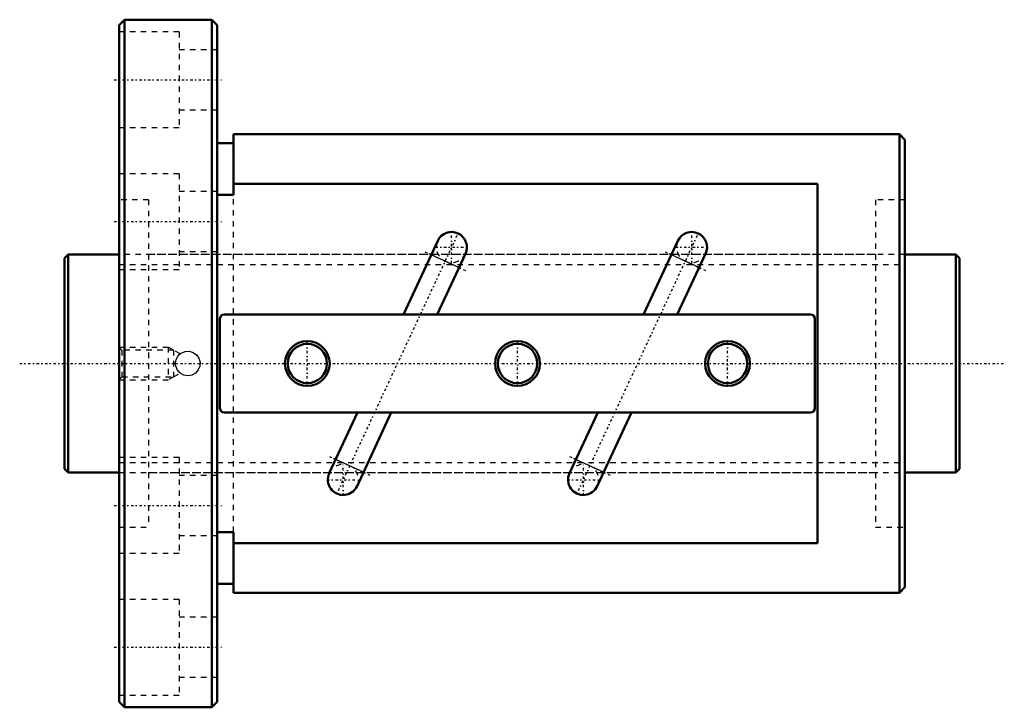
# Model space of a CAD drawing. Header units: millimetres. Extents: x -8 to 172, y -63 to 63.
import ezdxf

# ---------------------------------------------------------------- set-up
doc = ezdxf.new("R2010")
doc.units = ezdxf.units.MM
doc.linetypes.add('Center', pattern=[1.5, 0.45, -0.5, 0.05, -0.5])
doc.linetypes.add('Dashed', pattern=[2, 1, -1])
for name, color, linetype, lineweight in [('2d ConnectionPoints', 7, 'Continuous', 50), ('AM_0', 7, 'Continuous', 50), ('AM_4', 3, 'Continuous', 25), ('AM_5', 3, 'Continuous', 25), ('AM_7', 7, 'Center', 25), ('AM_9', 6, 'Dashed', 25)]:
    doc.layers.add(name, color=color, linetype=linetype, lineweight=lineweight)

# ---------------------------------------------------------------- blocks, each defined once
blk = doc.blocks.new('1_BNF_4016_5RR_Nut_0_in_BNF4016V_5RRG1_164LC0_000_rev_0')
at = {"layer": 'AM_0'}
for p, q in [((11, 63), (10, 62)), ((10, 62), (10, -62)), ((27, 63), (11, 63)), ((11, 63), (11, -63)), ((28, 62), (27, 63)), ((27, 63), (27, -63)), ((28, 62), (28, -62)), ((31, 42), (31, 30.89)), ((153, 42), (31, 42)), ((154, 41), (153, 42)), ((153, 42), (153, -42)), ((31, 40.4), (28, 40.4)), ((154, 41), (154, -41)), ((138, 32.95), (31, 32.95)), ((138, -32.95), (138, 32.95)), ((31, 30.89), (28, 30.89)), ((68.39, 22.48), (62.11, 9)), ((112.39, 22.48), (106.11, 9)), ((68.29, 9), (73.47, 20.12)), ((112.29, 9), (117.47, 20.12)), ((28.5, 8.2), (28.5, -8.2)), ((136.7, 9), (29.3, 9)), ((137.5, -8.2), (137.5, 8.2)), ((29.3, -9), (136.7, -9)), ((53.71, -9), (48.53, -20.12)), ((53.61, -22.48), (59.89, -9)), ((97.71, -9), (92.53, -20.12)), ((97.61, -22.48), (103.89, -9)), ((28, -30.89), (31, -30.89)), ((31, -30.89), (31, -42)), ((31, -32.95), (138, -32.95)), ((28, -40.4), (31, -40.4)), ((153, -42), (154, -41)), ((31, -42), (153, -42)), ((10, -62), (11, -63)), ((11, -63), (27, -63)), ((27, -63), (28, -62))]:
    blk.add_line(p, q, dxfattribs=at)
for centre, radius in [((44.5, 0), 4.1), ((83, 0), 4.1), ((121.5, 0), 4.1), ((44.5, 0), 3.6), ((83, 0), 3.6), ((121.5, 0), 3.6)]:
    blk.add_circle(centre, radius, dxfattribs=at)
for centre, radius, start, end in [((70.93, 21.3), 2.8, 335, 155), ((114.93, 21.3), 2.8, 335, 155), ((29.3, 8.2), 0.8, 90, 180), ((136.7, 8.2), 0.8, 360, 90), ((29.3, -8.2), 0.8, 180, 270), ((136.7, -8.2), 0.8, 270, 0), ((51.07, -21.3), 2.8, 155, 335), ((95.07, -21.3), 2.8, 155, 335)]:
    blk.add_arc(centre, radius, start, end, dxfattribs=at)
at = {"layer": 'AM_4'}
for p, q in [((72.28, 17.58), (67.21, 19.94)), ((116.28, 17.58), (111.21, 19.94)), ((54.79, -19.94), (49.72, -17.58)), ((98.79, -19.94), (93.72, -17.58))]:
    blk.add_line(p, q, dxfattribs=at)
at = {"layer": 'AM_5', "linetype": 'Dashed'}
for p, q in [((10, 3), (19, 3)), ((20, 2.46), (19, 3)), ((19, 3), (19, -3)), ((10, -3), (19, -3)), ((20, -2.46), (19, -3))]:
    blk.add_line(p, q, dxfattribs=at)
at = {"layer": 'AM_7'}
for p, q in [((9.1, 52), (28.9, 52)), ((9.1, 26), (28.9, 26)), ((70.93, 18.36), (70.93, 24.24)), ((114.93, 18.36), (114.93, 24.24)), ((71.92, 23.43), (50.08, -23.43)), ((115.92, 23.43), (94.08, -23.43)), ((66.04, 20.49), (73.46, 17.03)), ((67.99, 21.3), (73.87, 21.3)), ((110.04, 20.49), (117.46, 17.03)), ((111.99, 21.3), (117.87, 21.3)), ((44.5, -4.3), (44.5, 4.3)), ((83, -4.3), (83, 4.3)), ((121.5, -4.3), (121.5, 4.3)), ((48.54, -17.03), (55.96, -20.49)), ((92.54, -17.03), (99.96, -20.49)), ((51.07, -24.24), (51.07, -18.36)), ((95.07, -24.24), (95.07, -18.36)), ((48.13, -21.3), (54.01, -21.3)), ((92.13, -21.3), (98.01, -21.3)), ((9.1, -26), (28.9, -26)), ((9.1, -52), (28.9, -52))]:
    blk.add_line(p, q, dxfattribs=at)
at = {"layer": 'AM_9'}
for p, q in [((21, 60.75), (10, 60.75)), ((21, 60.75), (21, 43.25)), ((28, 57.5), (21, 57.5)), ((21, 46.5), (28, 46.5)), ((10, 43.25), (21, 43.25)), ((21, 34.75), (10, 34.75)), ((21, 34.75), (21, 17.25)), ((28, 31.5), (21, 31.5)), ((31, -30.89), (31, 30.89)), ((15.4, 30), (10, 30)), ((15.4, 30), (15.4, -30)), ((154, 30), (148.6, 30)), ((148.6, 30), (148.6, -30)), ((148.6, 20), (15.4, 20)), ((21, 20.5), (28, 20.5)), ((10, 17.25), (21, 17.25)), ((10.54, 2.46), (10, 3)), ((20, 2.46), (10.54, 2.46)), ((10.54, 2.46), (10.54, -2.46)), ((21.22, 1.78), (20, 2.46)), ((20, 2.46), (20, -2.46)), ((20, -2.46), (21.21, -1.78)), ((10, -3), (10.54, -2.46)), ((10.54, -2.46), (20, -2.46)), ((21, -17.25), (10, -17.25)), ((21, -17.25), (21, -34.75)), ((15.4, -20), (148.6, -20)), ((28, -20.5), (21, -20.5)), ((10, -30), (15.4, -30)), ((148.6, -30), (154, -30)), ((21, -31.5), (28, -31.5)), ((10, -34.75), (21, -34.75)), ((21, -43.25), (10, -43.25)), ((21, -43.25), (21, -60.75)), ((28, -46.5), (21, -46.5)), ((21, -57.5), (28, -57.5)), ((10, -60.75), (21, -60.75))]:
    blk.add_line(p, q, dxfattribs=at)
for points in [[(20.35, 0), (20.48, 0.74), (20.84, 1.4), (21.4, 1.9), (22.1, 2.19), (22.85, 2.24), (23.58, 2.03), (24.19, 1.59), (24.63, 0.98), (24.84, 0.25), (24.79, -0.5), (24.51, -1.19), (24.01, -1.76), (23.34, -2.12), (22.6, -2.25), (21.86, -2.12), (21.2, -1.76), (20.7, -1.2), (20.41, -0.5), (20.35, 0)], [(20.36, -0.16), (20.35, 0.12), (20.41, 0.52), (20.46, 0.68)], [(20.84, 1.4), (20.84, 1.41), (21.1, 1.68), (21.22, 1.78), (21.22, 1.78)], [(21.22, -1.78), (21.18, -1.74), (21, -1.58), (20.7, -1.21), (20.7, -1.2)]]:
    blk.add_lwpolyline(points, dxfattribs=at)
for centre, start, end in [((70.93, 21.3), 155, 335), ((114.93, 21.3), 155, 335), ((51.07, -21.3), 335, 155), ((95.07, -21.3), 335, 155)]:
    blk.add_arc(centre, 2.8, start, end, dxfattribs=at)
blk = doc.blocks.new('2_BNF_4016_5RR000_Shaft_0_in_BNF4016V_5RRG1_164LC0_000_rev_0')
at = {"layer": 'AM_0'}
for p, q in [((0.7, 20), (0, 19.3)), ((10, 20), (0.7, 20)), ((0.7, 20), (0.7, -20)), ((163.3, 20), (154, 20)), ((164, 19.3), (163.3, 20)), ((163.3, 20), (163.3, -20)), ((0, 19.3), (0, -19.3)), ((164, 19.3), (164, -19.3)), ((0, -19.3), (0.7, -20)), ((163.3, -20), (164, -19.3)), ((0.7, -20), (10, -20)), ((154, -20), (163.3, -20))]:
    blk.add_line(p, q, dxfattribs=at)
at = {"layer": 'AM_5', "linetype": 'Dashed'}
for p, q in [((10, 18.1595), (154, 18.1595)), ((10, -18.1595), (154, -18.1595))]:
    blk.add_line(p, q, dxfattribs=at)
at = {"layer": 'AM_7'}
blk.add_line((-8.2, 0), (172.2, 0), dxfattribs=at)
at = {"layer": 'AM_9'}
for p, q in [((154, 20), (10, 20)), ((10, -20), (154, -20))]:
    blk.add_line(p, q, dxfattribs=at)

msp = doc.modelspace()

# ---------------------------------------------------------------- linework, layer by layer
at = {"layer": '2d ConnectionPoints'}
for p in [(0, 0), (10, 0)]:
    msp.add_point(p, dxfattribs=at)

# ---------------------------------------------------------------- block references
for name in ['1_BNF_4016_5RR_Nut_0_in_BNF4016V_5RRG1_164LC0_000_rev_0', '2_BNF_4016_5RR000_Shaft_0_in_BNF4016V_5RRG1_164LC0_000_rev_0']:
    msp.add_blockref(name, (0, 0))

doc.saveas('drawing.dxf')
